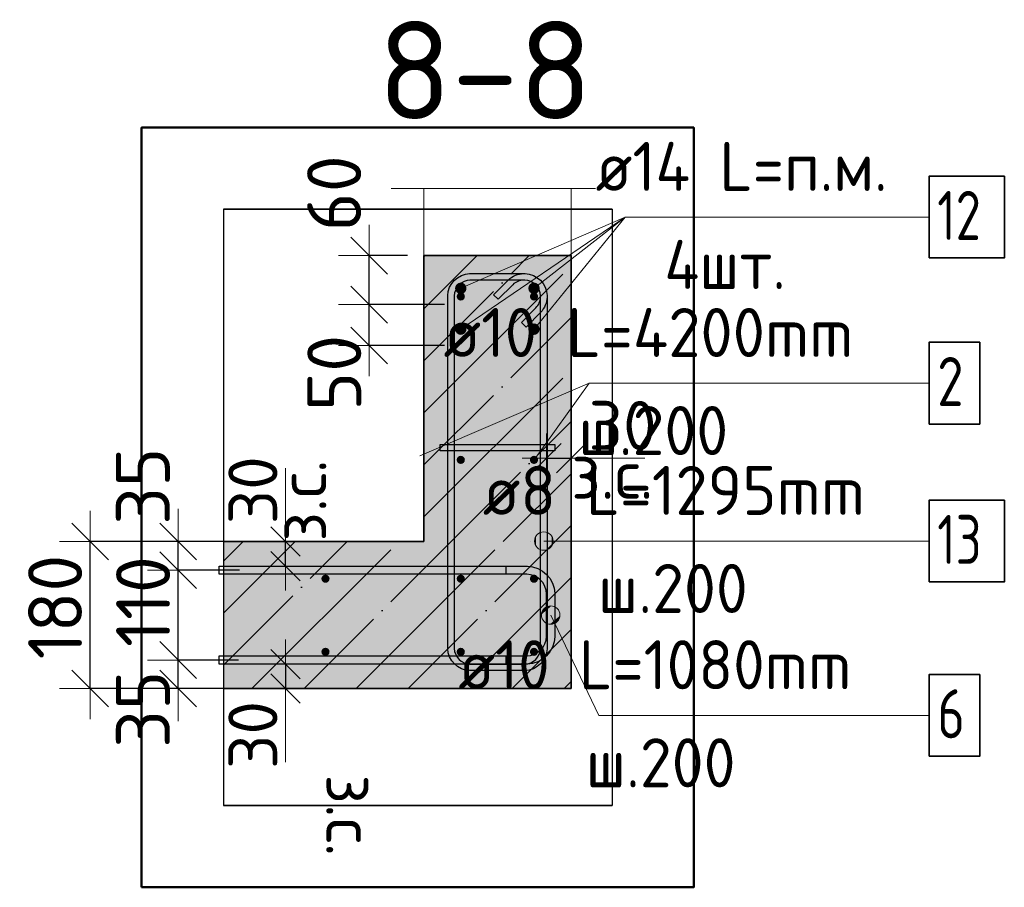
# Model space of a CAD drawing. Header units: millimetres. Extents: x -24871 to 40608, y -2869 to 48080.
# Tile 117 of 119: x 36191 to 37396, y 43412 to 44474. Entities that reach past the tile are written whole.
import ezdxf

# ---------------------------------------------------------------- set-up
doc = ezdxf.new("R2010")
doc.units = ezdxf.units.MM
doc.header["$PDMODE"] = 65
doc.linetypes.add('______11', pattern=[150, 120, -15, 0, -15])
doc.linetypes.add('______5', pattern=[330, 240, -30, 30, -30])
for name, color, linetype, lineweight in [('Standard', 7, 'Continuous', 25), ('Арм.стержн. Арматура края', 96, 'Continuous', 35), ('Арм.стержн. вертикальными 1', 22, 'Continuous', 35), ('Арм.стержн. Доп. арматура', 180, 'Continuous', 35), ('Арм.стержн. Хомут', 240, 'Continuous', 35), ('Арм.стержн.горизонт. 1', 180, 'Continuous', 35), ('Размерная линия_ общее', 7, 'Continuous', 13), ('Размерная линия_ общее_1', 7, 'Continuous', 13)]:
    doc.layers.add(name, color=color, linetype=linetype, lineweight=lineweight)
doc.layers.add('Арм.стержн.Стяжки', color=7, linetype='Continuous', lineweight=35, true_color=0x501e0f)
doc.styles.add('ISOCPEUR', font='ISOCPEUR')
doc.dimstyles.new('DIMSTYLE_10', dxfattribs={"dimtxt": 60, "dimasz": 60, "dimexe": 0, "dimexo": 0.001, "dimgap": 30, "dimtad": 2, "dimdec": 0, "dimrnd": 5, "dimzin": 12, "dimdsep": 46, "dimtxsty": 'ISOCPEUR', "dimblk1": 'ALL_ML_STRICH', "dimblk2": 'ALL_ML_STRICH', "dimsah": 1, "dimcen": 0, "dimse1": 1, "dimse2": 1, "dimclrd": 7, "dimclre": 256, "dimclrt": 7, "dimadec": 0, "dimazin": 0, "dimtfac": 1, "dimtdec": 0, "dimtix": 1, "dimtmove": 2, "dimatfit": 3, "dimfxl": 0, "dimtvp": 1.2, "dimtzin": 0, "dimlwd": 0, "dimlwe": -3, "dimarcsym": 0})
doc.dimstyles.new('DIMSTYLE_4', dxfattribs={"dimtxt": 66, "dimasz": 75, "dimexe": 0, "dimexo": 0, "dimgap": 33, "dimtad": 2, "dimdec": 0, "dimrnd": 5, "dimzin": 12, "dimdsep": 46, "dimtxsty": 'ISOCPEUR', "dimblk1": 'ALL_ML_STRICH', "dimblk2": 'ALL_ML_STRICH', "dimsah": 1, "dimcen": 0, "dimclrd": 7, "dimclre": 256, "dimclrt": 7, "dimadec": 0, "dimazin": 0, "dimtfac": 1, "dimtdec": 0, "dimtix": 1, "dimtmove": 2, "dimatfit": 3, "dimfxl": 0, "dimtvp": 1.2, "dimtzin": 0, "dimlwd": 0, "dimlwe": -3, "dimarcsym": 0})

# ---------------------------------------------------------------- blocks, each defined once
blk = doc.blocks.new('ALL_ML_STRICH')
at = {"color": 0, "linetype": 'ByBlock', "lineweight": -2}
for p, q in [((0, -0.5), (0, 0.5)), ((-0.3, -0.3), (0.3, 0.3)), ((-1, 0), (0.5, 0))]:
    blk.add_line(p, q, dxfattribs=at)
blk = doc.blocks.new('*D344')
at = {"layer": 'DEFPOINTS', "color": 7, "linetype": 'Continuous', "lineweight": 13, "transparency": 33554687}
for p in [(36478.9, 43690.3), (36385.2, 43655.3), (36481, 43655.3)]:
    blk.add_point(p, dxfattribs=at)
at = {"layer": 'Размерная линия_ общее', "color": 253, "linetype": 'Continuous', "lineweight": -2, "true_color": 0xa0a0a0, "transparency": 33554687}
for p, q in [((36458.9, 43690.3), (36385.2, 43690.3)), ((36461, 43655.3), (36385.2, 43655.3))]:
    blk.add_line(p, q, dxfattribs=at)
at = {"layer": 'Размерная линия_ общее', "color": 7, "linetype": 'Continuous', "lineweight": -2, "transparency": 33554687}
blk.add_line((36385.2, 43655.3), (36385.2, 43690.3), dxfattribs=at)
at = {"layer": 'Размерная линия_ общее', "color": 7, "linetype": 'Continuous', "lineweight": 13, "transparency": 33554687, "xscale": 75, "yscale": 75, "zscale": 75}
for p, rotation in [((36385.2, 43655.3), 270), ((36385.2, 43690.3), 90)]:
    blk.add_blockref('ALL_ML_STRICH', p, dxfattribs=dict(at, rotation=rotation))
at = {"layer": 'Размерная линия_ общее', "color": 7, "linetype": 'Continuous', "lineweight": 13, "transparency": 33554687, "insert": (36342.1, 43630), "char_height": 66, "width": 132, "attachment_point": 5, "rotation": 90, "style": 'ISOCPEUR'}
blk.add_mtext('\\A1;{35}', dxfattribs=at)
blk = doc.blocks.new('*D345')
at = {"layer": 'DEFPOINTS', "color": 7, "linetype": 'Continuous', "lineweight": 13, "transparency": 33554687}
for p in [(36480.3, 43800.3), (36385.2, 43690.3), (36478.9, 43690.3)]:
    blk.add_point(p, dxfattribs=at)
at = {"layer": 'Размерная линия_ общее', "color": 253, "linetype": 'Continuous', "lineweight": -2, "true_color": 0xa0a0a0, "transparency": 33554687}
for p, q in [((36460.3, 43800.3), (36385.2, 43800.3)), ((36458.9, 43690.3), (36385.2, 43690.3))]:
    blk.add_line(p, q, dxfattribs=at)
at = {"layer": 'Размерная линия_ общее', "color": 7, "linetype": 'Continuous', "lineweight": -2, "transparency": 33554687}
blk.add_line((36385.2, 43690.3), (36385.2, 43800.3), dxfattribs=at)
at = {"layer": 'Размерная линия_ общее', "color": 7, "linetype": 'Continuous', "lineweight": 13, "transparency": 33554687, "xscale": 75, "yscale": 75, "zscale": 75}
for p, rotation in [((36385.2, 43800.3), 90), ((36385.2, 43690.3), 270)]:
    blk.add_blockref('ALL_ML_STRICH', p, dxfattribs=dict(at, rotation=rotation))
at = {"layer": 'Размерная линия_ общее', "color": 7, "linetype": 'Continuous', "lineweight": 13, "transparency": 33554687, "insert": (36342.2, 43761.8), "char_height": 66, "width": 198, "attachment_point": 5, "rotation": 90, "style": 'ISOCPEUR'}
blk.add_mtext('\\A1;{110}', dxfattribs=at)
blk = doc.blocks.new('*D346')
at = {"layer": 'DEFPOINTS', "color": 7, "linetype": 'Continuous', "lineweight": 13, "transparency": 33554687}
for p in [(36483, 43835.3), (36385.2, 43800.3), (36480.3, 43800.3)]:
    blk.add_point(p, dxfattribs=at)
at = {"layer": 'Размерная линия_ общее', "color": 253, "linetype": 'Continuous', "lineweight": -2, "true_color": 0xa0a0a0, "transparency": 33554687}
for p, q in [((36463, 43835.3), (36385.2, 43835.3)), ((36460.3, 43800.3), (36385.2, 43800.3))]:
    blk.add_line(p, q, dxfattribs=at)
at = {"layer": 'Размерная линия_ общее', "color": 7, "linetype": 'Continuous', "lineweight": -2, "transparency": 33554687}
blk.add_line((36385.2, 43800.3), (36385.2, 43835.3), dxfattribs=at)
at = {"layer": 'Размерная линия_ общее', "color": 7, "linetype": 'Continuous', "lineweight": 13, "transparency": 33554687, "xscale": 75, "yscale": 75, "zscale": 75}
for p, rotation in [((36385.2, 43800.3), 270), ((36385.2, 43835.3), 90)]:
    blk.add_blockref('ALL_ML_STRICH', p, dxfattribs=dict(at, rotation=rotation))
at = {"layer": 'Размерная линия_ общее', "color": 7, "linetype": 'Continuous', "lineweight": 13, "transparency": 33554687, "insert": (36342, 43903), "char_height": 66, "width": 132, "attachment_point": 5, "rotation": 90, "style": 'ISOCPEUR'}
blk.add_mtext('\\A1;{35}', dxfattribs=at)
blk = doc.blocks.new('*D347')
at = {"layer": 'DEFPOINTS', "color": 7, "linetype": 'Continuous', "lineweight": 13, "transparency": 33554687}
for p in [(36474.7, 43835.3), (36277.6, 43655.3), (36477.5, 43655.3)]:
    blk.add_point(p, dxfattribs=at)
at = {"layer": 'Размерная линия_ общее', "color": 253, "linetype": 'Continuous', "lineweight": -2, "true_color": 0xa0a0a0, "transparency": 33554687}
for p, q in [((36454.7, 43835.3), (36277.6, 43835.3)), ((36457.5, 43655.3), (36277.6, 43655.3))]:
    blk.add_line(p, q, dxfattribs=at)
at = {"layer": 'Размерная линия_ общее', "color": 7, "linetype": 'Continuous', "lineweight": -2, "transparency": 33554687}
blk.add_line((36277.6, 43655.3), (36277.6, 43835.3), dxfattribs=at)
at = {"layer": 'Размерная линия_ общее', "color": 7, "linetype": 'Continuous', "lineweight": 13, "transparency": 33554687, "xscale": 75, "yscale": 75, "zscale": 75}
for p, rotation in [((36277.6, 43835.3), 90), ((36277.6, 43655.3), 270)]:
    blk.add_blockref('ALL_ML_STRICH', p, dxfattribs=dict(at, rotation=rotation))
at = {"layer": 'Размерная линия_ общее', "color": 7, "linetype": 'Continuous', "lineweight": 13, "transparency": 33554687, "insert": (36234.6, 43755.2), "char_height": 66, "width": 198, "attachment_point": 5, "rotation": 90, "style": 'ISOCPEUR'}
blk.add_mtext('\\A1;{180}', dxfattribs=at)
blk = doc.blocks.new('*D348')
at = {"layer": 'DEFPOINTS', "color": 7, "linetype": 'Continuous', "lineweight": 13, "transparency": 33554687}
for p in [(36507.8, 43835.3), (36507.8, 43805.3), (36516.5, 43805.3)]:
    blk.add_point(p, dxfattribs=at)
at = {"layer": 'Размерная линия_ общее_1', "color": 7, "linetype": 'Continuous', "lineweight": -2, "transparency": 33554687}
blk.add_line((36516.5, 43805.3), (36516.5, 43835.3), dxfattribs=at)
at = {"layer": 'Размерная линия_ общее_1', "color": 7, "linetype": 'Continuous', "lineweight": 13, "transparency": 33554687, "xscale": 60, "yscale": 60, "zscale": 60}
for p, rotation in [((36516.5, 43805.3), 270), ((36516.5, 43835.3), 90)]:
    blk.add_blockref('ALL_ML_STRICH', p, dxfattribs=dict(at, rotation=rotation))
at = {"layer": 'Размерная линия_ общее_1', "color": 7, "linetype": 'Continuous', "lineweight": 13, "transparency": 33554687, "insert": (36506.3, 43835.4), "char_height": 60, "width": 3, "attachment_point": 1, "rotation": 90, "line_spacing_factor": 0.60241, "style": 'ISOCPEUR'}
blk.add_mtext('з.с.', dxfattribs=at)
at = {"layer": 'Размерная линия_ общее_1', "color": 7, "linetype": 'Continuous', "lineweight": 13, "transparency": 33554687, "insert": (36476.5, 43898.1), "char_height": 60, "width": 120, "attachment_point": 5, "rotation": 90, "style": 'ISOCPEUR'}
blk.add_mtext('\\A1;{30}', dxfattribs=at)
blk = doc.blocks.new('*D349')
at = {"layer": 'DEFPOINTS', "color": 7, "linetype": 'Continuous', "lineweight": 13, "transparency": 33554687}
for p in [(36507.8, 43685.3), (36516.5, 43685.3), (36507.8, 43655.3)]:
    blk.add_point(p, dxfattribs=at)
at = {"layer": 'Размерная линия_ общее_1', "color": 7, "linetype": 'Continuous', "lineweight": -2, "transparency": 33554687}
blk.add_line((36516.5, 43685.3), (36516.5, 43655.3), dxfattribs=at)
at = {"layer": 'Размерная линия_ общее_1', "color": 7, "linetype": 'Continuous', "lineweight": 13, "transparency": 33554687, "xscale": 60, "yscale": 60, "zscale": 60}
for p, rotation in [((36516.5, 43685.3), 90), ((36516.5, 43655.3), 270)]:
    blk.add_blockref('ALL_ML_STRICH', p, dxfattribs=dict(at, rotation=rotation))
at = {"layer": 'Размерная линия_ общее_1', "color": 7, "linetype": 'Continuous', "lineweight": 13, "transparency": 33554687, "insert": (36476.5, 43598.5), "char_height": 60, "width": 120, "attachment_point": 5, "rotation": 90, "style": 'ISOCPEUR'}
blk.add_mtext('\\A1;{30}', dxfattribs=at)
at = {"layer": 'Размерная линия_ общее_1', "color": 7, "linetype": 'Continuous', "lineweight": 13, "transparency": 33554687, "insert": (36626.3, 43550.2), "char_height": 60, "width": 3, "attachment_point": 1, "rotation": 270, "line_spacing_factor": 0.60241, "style": 'ISOCPEUR'}
blk.add_mtext('з.с.', dxfattribs=at)
blk = doc.blocks.new('*D367')
at = {"layer": 'DEFPOINTS', "color": 7, "linetype": 'Continuous', "lineweight": 13, "transparency": 33554687}
for p in [(36835.8, 43937.4), (36835.8, 43928.7), (36865.8, 43928.7)]:
    blk.add_point(p, dxfattribs=at)
at = {"layer": 'Размерная линия_ общее_1', "color": 7, "linetype": 'Continuous', "lineweight": -2, "transparency": 33554687}
blk.add_line((36835.8, 43937.4), (36865.8, 43937.4), dxfattribs=at)
at = {"layer": 'Размерная линия_ общее_1', "color": 7, "linetype": 'Continuous', "lineweight": 13, "transparency": 33554687, "xscale": 60, "yscale": 60, "zscale": 60, "rotation": 180}
blk.add_blockref('ALL_ML_STRICH', (36835.8, 43937.4), dxfattribs=at)
at = {"layer": 'Размерная линия_ общее_1', "color": 7, "linetype": 'Continuous', "lineweight": 13, "transparency": 33554687, "xscale": 60, "yscale": 60, "zscale": 60}
blk.add_blockref('ALL_ML_STRICH', (36865.8, 43937.4), dxfattribs=at)
at = {"layer": 'Размерная линия_ общее_1', "color": 7, "linetype": 'Continuous', "lineweight": 13, "transparency": 33554687, "insert": (36928.7, 43977.4), "char_height": 60, "width": 120, "attachment_point": 5, "style": 'ISOCPEUR'}
blk.add_mtext('\\A1;{30}', dxfattribs=at)
at = {"layer": 'Размерная линия_ общее_1', "color": 7, "linetype": 'Continuous', "lineweight": 13, "transparency": 33554687, "insert": (36865.9, 43947.7), "char_height": 60, "width": 3, "attachment_point": 1, "line_spacing_factor": 0.60241, "style": 'ISOCPEUR'}
blk.add_mtext('з.с.', dxfattribs=at)
blk = doc.blocks.new('*D368')
at = {"layer": 'DEFPOINTS', "color": 7, "linetype": 'Continuous', "lineweight": 13, "transparency": 33554687}
for p in [(36730.8, 44125.3), (36618.8, 44075.3), (36730.8, 44075.3)]:
    blk.add_point(p, dxfattribs=at)
at = {"layer": 'Размерная линия_ общее', "color": 253, "linetype": 'Continuous', "lineweight": -2, "true_color": 0xa0a0a0, "transparency": 33554687}
for p, q in [((36710.8, 44125.3), (36618.8, 44125.3)), ((36710.8, 44075.3), (36618.8, 44075.3))]:
    blk.add_line(p, q, dxfattribs=at)
at = {"layer": 'Размерная линия_ общее', "color": 7, "linetype": 'Continuous', "lineweight": -2, "transparency": 33554687}
blk.add_line((36618.8, 44075.3), (36618.8, 44125.3), dxfattribs=at)
at = {"layer": 'Размерная линия_ общее', "color": 7, "linetype": 'Continuous', "lineweight": 13, "transparency": 33554687, "xscale": 75, "yscale": 75, "zscale": 75}
for p, rotation in [((36618.8, 44125.3), 90), ((36618.8, 44075.3), 270)]:
    blk.add_blockref('ALL_ML_STRICH', p, dxfattribs=dict(at, rotation=rotation))
at = {"layer": 'Размерная линия_ общее', "color": 7, "linetype": 'Continuous', "lineweight": 13, "transparency": 33554687, "insert": (36576.1, 44041.7), "char_height": 66, "width": 132, "attachment_point": 5, "rotation": 90, "style": 'ISOCPEUR'}
blk.add_mtext('\\A1;{50}', dxfattribs=at)
blk = doc.blocks.new('*D369')
at = {"layer": 'DEFPOINTS', "color": 7, "linetype": 'Continuous', "lineweight": 13, "transparency": 33554687}
for p in [(36685.8, 44185.3), (36618.8, 44125.3), (36730.8, 44125.3)]:
    blk.add_point(p, dxfattribs=at)
at = {"layer": 'Размерная линия_ общее', "color": 253, "linetype": 'Continuous', "lineweight": -2, "true_color": 0xa0a0a0, "transparency": 33554687}
for p, q in [((36665.8, 44185.3), (36618.8, 44185.3)), ((36710.8, 44125.3), (36618.8, 44125.3))]:
    blk.add_line(p, q, dxfattribs=at)
at = {"layer": 'Размерная линия_ общее', "color": 7, "linetype": 'Continuous', "lineweight": -2, "transparency": 33554687}
blk.add_line((36618.8, 44125.3), (36618.8, 44185.3), dxfattribs=at)
at = {"layer": 'Размерная линия_ общее', "color": 7, "linetype": 'Continuous', "lineweight": 13, "transparency": 33554687, "xscale": 75, "yscale": 75, "zscale": 75}
for p, rotation in [((36618.8, 44185.3), 90), ((36618.8, 44125.3), 270)]:
    blk.add_blockref('ALL_ML_STRICH', p, dxfattribs=dict(at, rotation=rotation))
at = {"layer": 'Размерная линия_ общее', "color": 7, "linetype": 'Continuous', "lineweight": 13, "transparency": 33554687, "insert": (36575.9, 44261.6), "char_height": 66, "width": 132, "attachment_point": 5, "rotation": 90, "style": 'ISOCPEUR'}
blk.add_mtext('\\A1;{60}', dxfattribs=at)

msp = doc.modelspace()

# ---------------------------------------------------------------- hatches: boundary and pattern name
at = {"layer": 'Standard', "linetype": 'Continuous', "lineweight": -3, "transparency": 33554687}
for points in [[(36685.8, 43835.3), (36865.8, 43835.3), (36865.8, 44185.3), (36685.8, 44185.3)], [(36865.8, 43655.3), (36865.8, 43835.3), (36440.4, 43835.3), (36440.4, 43655.3)]]:
    msp.add_hatch(color=7, dxfattribs=at).paths.add_polyline_path(points)
at = {"layer": 'Арм.стержн. Арматура края', "linetype": 'Continuous', "lineweight": 13, "transparency": 33554687}
for points in [[(36829.7, 43746.2), (36847.1, 43754.6), (36841.7, 43756.5)], [(36829.7, 43746.2), (36841.7, 43756.5), (36831.6, 43751.6)], [(36831.6, 43751.6), (36841.7, 43756.5), (36836, 43755.5)], [(36830.7, 43740.4), (36847.1, 43754.6), (36829.7, 43746.2)], [(36830.7, 43740.4), (36851, 43750.2), (36847.1, 43754.6)], [(36834.5, 43736.1), (36851, 43750.2), (36830.7, 43740.4)], [(36834.5, 43736.1), (36852, 43744.4), (36851, 43750.2)], [(36840, 43734.2), (36852, 43744.4), (36834.5, 43736.1)], [(36840, 43734.2), (36850.1, 43739), (36852, 43744.4)], [(36850.1, 43739), (36840, 43734.2), (36845.7, 43735.2)]]:
    msp.add_hatch(color=7, dxfattribs=at).paths.add_polyline_path(points)
at = {"layer": 'Арм.стержн. вертикальными 1', "linetype": 'Continuous', "lineweight": 50, "transparency": 33554687}
for points in [[(36735.8, 44135.3), (36735.5, 44137.2), (36734.4, 44138.8), (36732.8, 44139.9), (36730.8, 44140.3), (36728.9, 44139.9), (36727.3, 44138.8), (36726.2, 44137.2), (36725.8, 44135.3), (36726.2, 44133.4), (36727.3, 44131.7), (36728.9, 44130.7), (36730.8, 44130.3), (36732.8, 44130.7), (36734.4, 44131.7), (36735.5, 44133.4)], [(36825.4, 44135.3), (36825, 44137.2), (36823.9, 44138.8), (36822.3, 44139.9), (36820.4, 44140.3), (36818.5, 44139.9), (36816.8, 44138.8), (36815.8, 44137.2), (36815.4, 44135.3), (36815.8, 44133.4), (36816.8, 44131.7), (36818.5, 44130.7), (36820.4, 44130.3), (36822.3, 44130.7), (36823.9, 44131.7), (36825, 44133.4)], [(36735.8, 43935.3), (36735.5, 43937.2), (36734.4, 43938.8), (36732.8, 43939.9), (36730.8, 43940.3), (36728.9, 43939.9), (36727.3, 43938.8), (36726.2, 43937.2), (36725.8, 43935.3), (36726.2, 43933.4), (36727.3, 43931.7), (36728.9, 43930.7), (36730.8, 43930.3), (36732.8, 43930.7), (36734.4, 43931.7), (36735.5, 43933.4)], [(36825.4, 43935.3), (36825, 43937.2), (36823.9, 43938.8), (36822.3, 43939.9), (36820.4, 43940.3), (36818.5, 43939.9), (36816.8, 43938.8), (36815.8, 43937.2), (36815.4, 43935.3), (36815.8, 43933.4), (36816.8, 43931.7), (36818.5, 43930.7), (36820.4, 43930.3), (36822.3, 43930.7), (36823.9, 43931.7), (36825, 43933.4)], [(36570.3, 43789.8), (36570, 43791.7), (36568.9, 43793.3), (36567.3, 43794.4), (36565.3, 43794.8), (36563.4, 43794.4), (36561.8, 43793.3), (36560.7, 43791.7), (36560.3, 43789.8), (36560.7, 43787.9), (36561.8, 43786.3), (36563.4, 43785.2), (36565.3, 43784.8), (36567.3, 43785.2), (36568.9, 43786.3), (36570, 43787.9)], [(36735.8, 43789.8), (36735.5, 43791.7), (36734.4, 43793.3), (36732.8, 43794.4), (36730.8, 43794.8), (36728.9, 43794.4), (36727.3, 43793.3), (36726.2, 43791.7), (36725.8, 43789.8), (36726.2, 43787.9), (36727.3, 43786.3), (36728.9, 43785.2), (36730.8, 43784.8), (36732.8, 43785.2), (36734.4, 43786.3), (36735.5, 43787.9)], [(36825.4, 43789.8), (36825, 43791.7), (36823.9, 43793.3), (36822.3, 43794.4), (36820.4, 43794.8), (36818.5, 43794.4), (36816.8, 43793.3), (36815.8, 43791.7), (36815.4, 43789.8), (36815.8, 43787.9), (36816.8, 43786.3), (36818.5, 43785.2), (36820.4, 43784.8), (36822.3, 43785.2), (36823.9, 43786.3), (36825, 43787.9)], [(36570.3, 43700.3), (36570, 43702.2), (36568.9, 43703.8), (36567.3, 43704.9), (36565.3, 43705.3), (36563.4, 43704.9), (36561.8, 43703.8), (36560.7, 43702.2), (36560.3, 43700.3), (36560.7, 43698.4), (36561.8, 43696.7), (36563.4, 43695.7), (36565.3, 43695.3), (36567.3, 43695.7), (36568.9, 43696.7), (36570, 43698.4)], [(36735.8, 43700.3), (36735.5, 43702.2), (36734.4, 43703.8), (36732.8, 43704.9), (36730.8, 43705.3), (36728.9, 43704.9), (36727.3, 43703.8), (36726.2, 43702.2), (36725.8, 43700.3), (36726.2, 43698.4), (36727.3, 43696.7), (36728.9, 43695.7), (36730.8, 43695.3), (36732.8, 43695.7), (36734.4, 43696.7), (36735.5, 43698.4)], [(36825.4, 43700.3), (36825, 43702.2), (36823.9, 43703.8), (36822.3, 43704.9), (36820.4, 43705.3), (36818.5, 43704.9), (36816.8, 43703.8), (36815.8, 43702.2), (36815.4, 43700.3), (36815.8, 43698.4), (36816.8, 43696.7), (36818.5, 43695.7), (36820.4, 43695.3), (36822.3, 43695.7), (36823.9, 43696.7), (36825, 43698.4)]]:
    msp.add_hatch(color=4, dxfattribs=at).paths.add_polyline_path(points)
at = {"layer": 'Арм.стержн. Доп. арматура', "linetype": 'Continuous', "lineweight": 50, "transparency": 33554687}
for points in [[(36737.8, 44145.3), (36737.3, 44148), (36735.8, 44150.3), (36733.5, 44151.8), (36730.8, 44152.3), (36728.2, 44151.8), (36725.9, 44150.3), (36724.4, 44148), (36723.8, 44145.3), (36724.4, 44142.6), (36725.9, 44140.4), (36728.2, 44138.8), (36730.8, 44138.3), (36733.5, 44138.8), (36735.8, 44140.4), (36737.3, 44142.6)], [(36827.4, 44145.3), (36826.8, 44148), (36825.3, 44150.3), (36823.1, 44151.8), (36820.4, 44152.3), (36817.7, 44151.8), (36815.4, 44150.3), (36813.9, 44148), (36813.4, 44145.3), (36813.9, 44142.6), (36815.4, 44140.4), (36817.7, 44138.8), (36820.4, 44138.3), (36823.1, 44138.8), (36825.3, 44140.4), (36826.8, 44142.6)], [(36737.8, 44095.3), (36737.3, 44098), (36735.8, 44100.3), (36733.5, 44101.8), (36730.8, 44102.3), (36728.2, 44101.8), (36725.9, 44100.3), (36724.4, 44098), (36723.8, 44095.3), (36724.4, 44092.6), (36725.9, 44090.4), (36728.2, 44088.8), (36730.8, 44088.3), (36733.5, 44088.8), (36735.8, 44090.4), (36737.3, 44092.6)], [(36827.4, 44095.3), (36826.8, 44098), (36825.3, 44100.3), (36823.1, 44101.8), (36820.4, 44102.3), (36817.7, 44101.8), (36815.4, 44100.3), (36813.9, 44098), (36813.4, 44095.3), (36813.9, 44092.6), (36815.4, 44090.4), (36817.7, 44088.8), (36820.4, 44088.3), (36823.1, 44088.8), (36825.3, 44090.4), (36826.8, 44092.6)]]:
    msp.add_hatch(color=7, dxfattribs=at).paths.add_polyline_path(points)
at = {"layer": 'Арм.стержн. Хомут', "linetype": 'Continuous', "lineweight": 13, "transparency": 33554687}
for points in [[(36822.7, 43830.2), (36822.7, 43841.5), (36821.1, 43835.9)], [(36826.8, 43826.2), (36826.8, 43845.5), (36822.7, 43841.5)], [(36826.8, 43826.2), (36822.7, 43841.5), (36822.7, 43830.2)], [(36832.4, 43824.6), (36832.4, 43847.1), (36826.8, 43845.5)], [(36832.4, 43824.6), (36826.8, 43845.5), (36826.8, 43826.2)], [(36838, 43826.2), (36838, 43845.5), (36832.4, 43847.1)], [(36838, 43826.2), (36832.4, 43847.1), (36832.4, 43824.6)], [(36842.1, 43830.2), (36842.1, 43841.5), (36838, 43845.5)], [(36842.1, 43830.2), (36838, 43845.5), (36838, 43826.2)], [(36842.1, 43841.5), (36842.1, 43830.2), (36843.6, 43835.9)]]:
    msp.add_hatch(color=7, dxfattribs=at).paths.add_polyline_path(points)

# ---------------------------------------------------------------- linework, layer by layer
at = {"layer": 'Standard', "color": 7, "linetype": 'Continuous', "lineweight": 13, "transparency": 33554687}
for p, q in [((36645.8, 44267.4), (36895.8, 44267.4)), ((36680.8, 43940.3), (36887.7, 44029.2)), ((36865.8, 43937.4), (36955.8, 43937.4)), ((36516.5, 43835.3), (36516.5, 43925.3)), ((36516.5, 43655.3), (36516.5, 43565.3))]:
    msp.add_line(p, q, dxfattribs=at)
at = {"layer": 'Standard', "color": 52, "linetype": 'Continuous', "lineweight": -3, "transparency": 33554687}
for p, q in [((36440.4, 44242.1), (36440.4, 43512.1)), ((36440.4, 44242.1), (36440.4, 43512.1)), ((36915.8, 44242.1), (36440.4, 44242.1)), ((36440.4, 44242.1), (36915.8, 44242.1)), ((36915.8, 44242.1), (36915.8, 43512.1)), ((36915.8, 44242.1), (36915.8, 43512.1)), ((36915.8, 43512.1), (36440.4, 43512.1)), ((36440.4, 43512.1), (36915.8, 43512.1))]:
    msp.add_line(p, q, dxfattribs=at)
at = {"layer": 'Standard', "color": 253, "linetype": '______11', "lineweight": -3, "true_color": 0xababab, "transparency": 33554687}
for p, q in [((36685.8, 44056.6), (36814.5, 44185.3)), ((36685.8, 44183.9), (36687.2, 44185.3)), ((36685.8, 43929.4), (36865.8, 44109.4)), ((36719.1, 43835.3), (36865.8, 43982.1)), ((36846.4, 43835.3), (36865.8, 43854.8)), ((36440.4, 43811.2), (36464.5, 43835.3)), ((36440.4, 43684), (36591.8, 43835.3)), ((36539.1, 43655.3), (36719.1, 43835.3)), ((36666.4, 43655.3), (36846.4, 43835.3)), ((36793.6, 43655.3), (36865.8, 43727.5))]:
    msp.add_line(p, q, dxfattribs=at)
at = {"layer": 'Standard', "color": 253, "linetype": '______5', "lineweight": -3, "true_color": 0xababab, "transparency": 33554687}
for p, q in [((36685.8, 44120.3), (36750.9, 44185.3)), ((36685.8, 43993), (36865.8, 44173)), ((36685.8, 43865.7), (36865.8, 44045.7)), ((36782.7, 43835.3), (36865.8, 43918.4)), ((36440.4, 43747.6), (36528.2, 43835.3)), ((36475.4, 43655.3), (36655.4, 43835.3)), ((36602.7, 43655.3), (36782.7, 43835.3)), ((36730, 43655.3), (36865.8, 43791.2)), ((36857.3, 43655.3), (36865.8, 43663.9))]:
    msp.add_line(p, q, dxfattribs=at)
at = {"layer": 'Standard', "color": 7, "linetype": 'Continuous', "lineweight": 35, "transparency": 33554687}
for p, q in [((36685.8, 44185.3), (36685.8, 43835.3)), ((36865.8, 44185.3), (36685.8, 44185.3)), ((36865.8, 43835.3), (36865.8, 44185.3)), ((36685.8, 43835.3), (36440.4, 43835.3)), ((36865.8, 43655.3), (36865.8, 43835.3)), ((36440.4, 43655.3), (36865.8, 43655.3))]:
    msp.add_line(p, q, dxfattribs=at)
at = {"layer": 'Standard', "color": 7, "linetype": 'Continuous', "lineweight": 25, "transparency": 33554687}
msp.add_line((36440.4, 43885.3), (36440.4, 43605.3), dxfattribs=at)
at = {"layer": 'Standard', "color": 7, "linetype": 'Continuous', "lineweight": 50, "transparency": 33554687}
msp.add_lwpolyline([(36340.4, 43412.1), (37015.8, 43412.1), (37015.8, 44342.1), (36340.4, 44342.1), (36340.4, 43412.1)], dxfattribs=at)
at = {"layer": 'Standard', "color": 7, "linetype": 'Continuous', "lineweight": 13, "transparency": 33554687}
msp.add_lwpolyline([(36685.8, 44185.3), (36865.8, 44185.3), (36865.8, 44267.4), (36685.8, 44267.4), (36685.8, 44185.3)], close=True, dxfattribs=at)
at = {"layer": 'Арм.стержн. Арматура края', "color": 7, "linetype": 'Continuous', "lineweight": 13, "transparency": 33554687}
for p, q in [((36836, 43755.5), (36836, 43755.5)), ((36899.7, 43622.5), (36840.8, 43745.3)), ((36851, 43750.2), (36851, 43750.2)), ((36830.7, 43740.4), (36830.7, 43740.4)), ((36845.7, 43735.2), (36845.7, 43735.2)), ((36899.7, 43622.5), (37303.7, 43622.5))]:
    msp.add_line(p, q, dxfattribs=at)
at = {"layer": 'Арм.стержн. Арматура края', "color": 4, "linetype": 'Continuous', "lineweight": 25, "transparency": 33554687}
msp.add_lwpolyline([(36435.4, 43695.3), (36811.8, 43695.3), (36816.3, 43695.9), (36820.9, 43697.4), (36825.1, 43699.8), (36828.5, 43702.6), (36831.4, 43706.1), (36833.7, 43710.2), (36835.2, 43714.8), (36835.8, 43719.3), (36835.8, 43771.3), (36835.2, 43775.8), (36833.7, 43780.4), (36831.4, 43784.6), (36828.5, 43788), (36825.1, 43790.8), (36820.9, 43793.2), (36816.3, 43794.7), (36811.8, 43795.3), (36435.4, 43795.3), (36435.4, 43805.3), (36812.5, 43805.3), (36818.6, 43804.5), (36824.9, 43802.4), (36830.8, 43799.1), (36835.6, 43795.1), (36839.6, 43790.3), (36842.9, 43784.4), (36845, 43778.1), (36845.8, 43772), (36845.8, 43718.7), (36845, 43712.6), (36842.9, 43706.2), (36839.6, 43700.4), (36835.6, 43695.5), (36830.8, 43691.5), (36824.9, 43688.2), (36818.6, 43686.2), (36812.5, 43685.3), (36435.4, 43685.3), (36435.4, 43695.3)], dxfattribs=at)
at = {"layer": 'Арм.стержн. Арматура края', "color": 7, "linetype": 'Continuous', "lineweight": 35, "transparency": 33554687}
msp.add_lwpolyline([(37303.7, 43572.5), (37365.7, 43572.5), (37365.7, 43672.5), (37303.7, 43672.5), (37303.7, 43572.5)], dxfattribs=at)
at = {"layer": 'Арм.стержн. Арматура края', "color": 7, "linetype": 'Continuous', "lineweight": 13, "transparency": 33554687}
msp.add_circle((36840.8, 43745.3), 11.3, dxfattribs=at)
at = {"layer": 'Арм.стержн. вертикальными 1', "color": 7, "linetype": 'Continuous', "lineweight": 13, "transparency": 33554687}
for q in [(36820.4, 43935.3), (37303.7, 44029.2)]:
    msp.add_line((36887.7, 44029.2), q, dxfattribs=at)
at = {"layer": 'Арм.стержн. вертикальными 1', "color": 7, "linetype": 'Continuous', "lineweight": 35, "transparency": 33554687}
msp.add_lwpolyline([(37303.7, 43979.2), (37365.7, 43979.2), (37365.7, 44079.2), (37303.7, 44079.2), (37303.7, 43979.2)], dxfattribs=at)
at = {"layer": 'Арм.стержн. Доп. арматура', "color": 7, "linetype": 'Continuous', "lineweight": 13, "transparency": 33554687}
for q in [(36730.8, 44095.3), (36730.8, 44145.3), (36820.4, 44095.3), (36820.4, 44145.3), (37303.7, 44232.5), (37303.7, 44232.5)]:
    msp.add_line((36931.7, 44232.5), q, dxfattribs=at)
at = {"layer": 'Арм.стержн. Доп. арматура', "color": 7, "linetype": 'Continuous', "lineweight": 35, "transparency": 33554687}
msp.add_lwpolyline([(37303.7, 44182.5), (37395.7, 44182.5), (37395.7, 44282.5), (37303.7, 44282.5), (37303.7, 44182.5)], dxfattribs=at)
msp.add_lwpolyline([(37303.7, 44182.5), (37395.7, 44182.5), (37395.7, 44282.5), (37303.7, 44282.5), (37303.7, 44182.5)], dxfattribs=at)
msp.add_lwpolyline([(37303.7, 44182.5), (37395.7, 44182.5), (37395.7, 44282.5), (37303.7, 44282.5), (37303.7, 44182.5)], dxfattribs=at)
msp.add_lwpolyline([(37303.7, 44182.5), (37395.7, 44182.5), (37395.7, 44282.5), (37303.7, 44282.5), (37303.7, 44182.5)], dxfattribs=at)
at = {"layer": 'Арм.стержн. Хомут', "color": 7, "linetype": 'Continuous', "lineweight": 13, "transparency": 33554687}
for p, q in [((36832.4, 43847.1), (36832.4, 43847.1)), ((36821.1, 43835.9), (36821.1, 43835.9)), ((36919.7, 43835.9), (36832.4, 43835.9)), ((36843.6, 43835.9), (36843.6, 43835.9)), ((36919.7, 43835.9), (37303.7, 43835.9)), ((36832.4, 43824.6), (36832.4, 43824.6))]:
    msp.add_line(p, q, dxfattribs=at)
at = {"layer": 'Арм.стержн. Хомут', "color": 40, "linetype": 'Continuous', "lineweight": 25, "transparency": 33554687}
msp.add_lwpolyline([(36804.9, 44103.6), (36822.8, 44121.4), (36824, 44122.9), (36825.1, 44124.4), (36826.1, 44126), (36826.8, 44127.7), (36827.5, 44129.4), (36827.9, 44131.2), (36828.2, 44133), (36828.4, 44134.9), (36828.4, 44136.1), (36827.9, 44139.7), (36826.7, 44143.4), (36824.8, 44146.7), (36822.5, 44149.4), (36819.8, 44151.7), (36816.4, 44153.6), (36812.8, 44154.8), (36809.1, 44155.3), (36742.1, 44155.3), (36738.5, 44154.8), (36734.8, 44153.6), (36731.4, 44151.7), (36728.7, 44149.4), (36726.4, 44146.7), (36724.6, 44143.4), (36723.3, 44139.7), (36722.8, 44136.1), (36722.8, 43704.5), (36723.3, 43700.9), (36724.6, 43697.2), (36726.4, 43693.9), (36728.7, 43691.1), (36731.4, 43688.9), (36734.8, 43687), (36738.5, 43685.8), (36742.1, 43685.3), (36809.1, 43685.3), (36812.8, 43685.8), (36816.4, 43687), (36819.8, 43688.9), (36822.5, 43691.1), (36824.8, 43693.9), (36826.7, 43697.2), (36827.9, 43700.9), (36828.4, 43704.5), (36828.4, 44136.1), (36827.9, 44139.7), (36826.7, 44143.4), (36824.8, 44146.7), (36822.5, 44149.4), (36819.8, 44151.7), (36816.4, 44153.6), (36812.8, 44154.8), (36809.1, 44155.3), (36808, 44155.3), (36806.1, 44155.2), (36804.3, 44154.9), (36802.4, 44154.4), (36800.7, 44153.8), (36799.1, 44153), (36797.4, 44152.1), (36795.9, 44151), (36794.5, 44149.7), (36776.6, 44131.9), (36771, 44137.5), (36789, 44155.6), (36791, 44157.2), (36793.1, 44158.8), (36795.3, 44160.1), (36797.7, 44161.2), (36800.1, 44162.1), (36802.6, 44162.7), (36805.2, 44163.1), (36807.7, 44163.3), (36809.7, 44163.3), (36814.6, 44162.6), (36819.7, 44161), (36824.3, 44158.3), (36828.2, 44155.1), (36831.4, 44151.3), (36834, 44146.6), (36835.7, 44141.5), (36836.4, 44136.6), (36836.4, 43704), (36835.7, 43699.1), (36834, 43694), (36831.4, 43689.3), (36828.2, 43685.5), (36824.3, 43682.3), (36819.7, 43679.6), (36814.6, 43678), (36809.7, 43677.3), (36741.5, 43677.3), (36736.6, 43678), (36731.6, 43679.6), (36726.9, 43682.3), (36723, 43685.5), (36719.8, 43689.3), (36717.2, 43694), (36715.5, 43699.1), (36714.8, 43704), (36714.8, 44136.6), (36715.5, 44141.5), (36717.2, 44146.6), (36719.8, 44151.3), (36723, 44155.1), (36726.9, 44158.3), (36731.6, 44161), (36736.6, 44162.6), (36741.5, 44163.3), (36809.7, 44163.3), (36814.6, 44162.6), (36819.7, 44161), (36824.3, 44158.3), (36828.2, 44155.1), (36831.4, 44151.3), (36834, 44146.6), (36835.7, 44141.5), (36836.4, 44136.6), (36836.4, 44134.6), (36836.2, 44132.1), (36835.8, 44129.5), (36835.1, 44127), (36834.2, 44124.6), (36833.2, 44122.3), (36831.8, 44120), (36830.3, 44117.9), (36828.6, 44116), (36810.6, 44097.9), (36804.9, 44103.6)], dxfattribs=at)
at = {"layer": 'Арм.стержн. Хомут', "color": 7, "linetype": 'Continuous', "lineweight": 35, "transparency": 33554687}
msp.add_lwpolyline([(37303.7, 43785.9), (37395.7, 43785.9), (37395.7, 43885.9), (37303.7, 43885.9), (37303.7, 43785.9)], dxfattribs=at)
at = {"layer": 'Арм.стержн. Хомут', "color": 7, "linetype": 'Continuous', "lineweight": 13, "transparency": 33554687}
msp.add_circle((36832.4, 43835.9), 11.3, dxfattribs=at)
at = {"layer": 'Арм.стержн.горизонт. 1', "color": 52, "linetype": 'Continuous', "lineweight": 25, "transparency": 33554687}
for p, q in [((36815.8, 43835.3), (36815.8, 43835.3)), ((36815.8, 43655.3), (36815.8, 43655.3))]:
    msp.add_line(p, q, dxfattribs=at)
at = {"layer": 'Арм.стержн.горизонт. 1', "color": 4, "linetype": 'Continuous', "lineweight": 25, "transparency": 33554687}
for points in [[(36435.4, 43805.3), (36785.8, 43805.3), (36785.8, 43795.3), (36435.4, 43795.3), (36435.4, 43805.3)], [(36435.4, 43695.3), (36785.8, 43695.3), (36785.8, 43685.3), (36435.4, 43685.3), (36435.4, 43695.3)]]:
    msp.add_lwpolyline(points, dxfattribs=at)
at = {"layer": 'Арм.стержн.Стяжки', "color": 40, "linetype": 'Continuous', "lineweight": 25, "transparency": 33554687}
msp.add_lwpolyline([(36705.8, 43954.3), (36845.8, 43954.3), (36845.8, 43946.3), (36705.8, 43946.3), (36705.8, 43954.3)], dxfattribs=at)

# ---------------------------------------------------------------- texts
at = {"layer": 'Standard', "color": 7, "linetype": 'Continuous', "lineweight": 13, "transparency": 33554687, "insert": (36629.1, 44352.3), "char_height": 120, "width": 306.783, "attachment_point": 7, "style": 'ISOCPEUR'}
msp.add_mtext('\\A1;{\\fISOCPEUR|i0|b0;\\H120.000000;\\W1.000000;\\C7;8-8}\\P', dxfattribs=at)
at = {"layer": 'Арм.стержн. Арматура края', "color": 7, "linetype": 'Continuous', "lineweight": 25, "transparency": 33554687, "char_height": 60, "attachment_point": 7, "style": 'ISOCPEUR'}
for s, insert, width in [('\\W0.94;ø10 L=1080mm ', (36727.7, 43654.5), 573.922), ('\\W0.78;6', (37313.7, 43594.5), 65.281), ('\\W0.95;ш.200 ', (36883.7, 43534.5), 262.399)]:
    msp.add_mtext(s, dxfattribs=dict(at, insert=insert, width=width))
at = {"layer": 'Арм.стержн. вертикальными 1', "color": 7, "linetype": 'Continuous', "lineweight": 25, "transparency": 33554687, "char_height": 60, "attachment_point": 7, "style": 'ISOCPEUR'}
for s, insert, width in [('\\W0.96;ø10 L=4200mm ', (36709.7, 44061.2), 592.53), ('\\W0.78;2', (37313.7, 44001.2), 65.281), ('\\W0.95;ш.200 ', (36874.7, 43941.2), 262.399)]:
    msp.add_mtext(s, dxfattribs=dict(at, insert=insert, width=width))
at = {"layer": 'Арм.стержн. Доп. арматура', "color": 7, "linetype": 'Continuous', "lineweight": 25, "transparency": 33554687, "char_height": 60, "attachment_point": 7, "style": 'ISOCPEUR'}
for s, insert, width in [('\\W0.94;ø14 L=п.м.', (36895.7, 44264.5), 406.006), ('\\W0.75;12', (37313.7, 44204.5), 94.456), ('\\W0.75;12', (37313.7, 44204.5), 94.456), ('\\W0.75;12', (37313.7, 44204.5), 94.456), ('\\W0.75;12', (37313.7, 44204.5), 94.456), ('\\W0.95;4шт. ', (36979.7, 44144.5), 238.315)]:
    msp.add_mtext(s, dxfattribs=dict(at, insert=insert, width=width))
at = {"layer": 'Арм.стержн. Хомут', "color": 7, "linetype": 'Continuous', "lineweight": 25, "transparency": 33554687, "char_height": 60, "attachment_point": 7, "style": 'ISOCPEUR'}
for s, insert, width in [('\\W0.96;ø8 L=1295mm ', (36757.7, 43867.9), 544.443), ('\\W0.75;13', (37313.7, 43807.9), 94.456), ('\\W0.95;ш.200 ', (36898.7, 43747.9), 262.399)]:
    msp.add_mtext(s, dxfattribs=dict(at, insert=insert, width=width))

# ---------------------------------------------------------------- dimensions: what is measured, and where the dimension line sits
at = {"layer": 'Размерная линия_ общее', "color": 7, "linetype": 'Continuous', "lineweight": 13, "transparency": 33554687}
for base, p1, p2, picture, middle in [((36618.8, 44185.3), (36710.8, 44125.3), (36665.8, 44185.3), '*D369', (36575.9, 44261.6)), ((36618.8, 44125.3), (36710.8, 44075.3), (36710.8, 44125.3), '*D368', (36576.1, 44041.7)), ((36385.2, 43835.3), (36460.3, 43800.3), (36463, 43835.3), '*D346', (36342, 43903)), ((36277.6, 43835.3), (36457.5, 43655.3), (36454.7, 43835.3), '*D347', (36234.6, 43755.2)), ((36385.2, 43800.3), (36458.9, 43690.3), (36460.3, 43800.3), '*D345', (36342.2, 43761.8)), ((36385.2, 43690.3), (36461, 43655.3), (36458.9, 43690.3), '*D344', (36342.1, 43630))]:
    dim = msp.add_linear_dim(base=base, p1=p1, p2=p2, angle=90, dimstyle='DIMSTYLE_4', override={"dimpost": '<>', "dimclrd": 7, "dimclre": 253, "dimclrt": 7, "dimlwd": 0, "dimlwe": 65533}, dxfattribs=at)
    dim.commit()
    dim.dimension.update_dxf_attribs({"geometry": picture, "text_midpoint": middle, "dimtype": 160})
at = {"layer": 'Размерная линия_ общее_1', "color": 7, "linetype": 'Continuous', "lineweight": 13, "transparency": 33554687}
dim = msp.add_linear_dim(base=(36865.8, 43937.4), p1=(36835.8, 43928.7), p2=(36865.8, 43928.7), text='<>\\Xз.с.', dimstyle='DIMSTYLE_10', override={"dimpost": '<>', "dimclrd": 7, "dimclre": 253, "dimclrt": 7, "dimlwd": 0, "dimlwe": 65533}, dxfattribs=at)
dim.commit()
dim.dimension.update_dxf_attribs({"geometry": '*D367', "text_midpoint": (36928.7, 43977.4), "dimtype": 160})
for base, p1, p2, angle, picture, middle in [((36516.5, 43835.3), (36507.8, 43805.3), (36507.8, 43835.3), 90, '*D348', (36476.5, 43898.1)), ((36516.5, 43655.3), (36507.8, 43685.3), (36507.8, 43655.3), 270, '*D349', (36476.5, 43598.5))]:
    dim = msp.add_linear_dim(base=base, p1=p1, p2=p2, angle=angle, text='<>\\Xз.с.', dimstyle='DIMSTYLE_10', override={"dimpost": '<>', "dimclrd": 7, "dimclre": 253, "dimclrt": 7, "dimlwd": 0, "dimlwe": 65533}, dxfattribs=at)
    dim.commit()
    dim.dimension.update_dxf_attribs({"geometry": picture, "text_midpoint": middle, "dimtype": 160})

doc.saveas('drawing.dxf')
